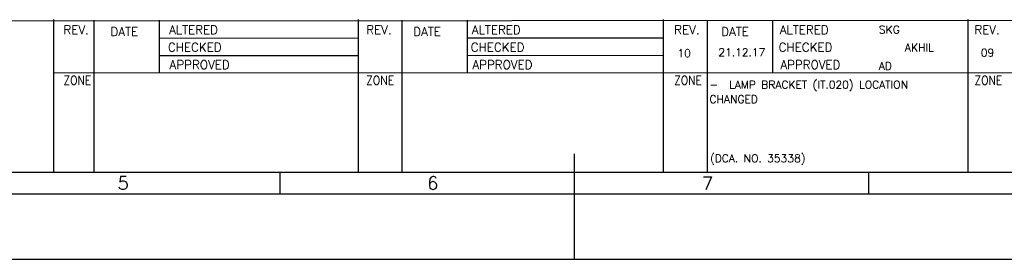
# Model space of a CAD drawing. Extents: x -3982 to 223, y 1410 to 4380.
# Tile 2 of 9: x -2516 to -1385, y 1410 to 1685. Entities that reach past the tile are written whole.
import ezdxf
from ezdxf.enums import TextEntityAlignment as Align

# ---------------------------------------------------------------- set-up
doc = ezdxf.new("R2010")
doc.units = 0
doc.header["$MEASUREMENT"] = 0
doc.layers.get('0').update_dxf_attribs({"linetype": 'CONTINUOUS'})
doc.layers.add('TXT', color=2, linetype='CONTINUOUS')
doc.styles.add('ROMANS', font='romans')

# ---------------------------------------------------------------- blocks, each defined once
blk = doc.blocks.new('A1')
for p, q in [((20, 54.72), (821, 55)), ((301, 20), (301, 55.05)), ((310.28, 20), (310.28, 54.92)), ((325.28, 42.92), (325.28, 54.92)), ((371, 20), (371, 55.05)), ((381.02, 20), (381.02, 54.92)), ((396.02, 42.92), (396.02, 54.92)), ((441, 20), (441, 55.05)), ((451.14, 20), (451.14, 54.92)), ((466.14, 42.92), (466.14, 54.92)), ((511, 20), (511, 55.05)), ((325.28, 50.83), (371, 50.84)), ((396.02, 50.85), (441, 50.87)), ((325.28, 46.83), (371, 46.84)), ((396.02, 46.85), (441, 46.87)), ((301, 42.82), (651, 42.94)), ((420.5, 24.21), (420.5, 0)), ((20, 20), (821, 20)), ((352.92, 20), (352.92, 15)), ((488.08, 20), (488.08, 15)), ((14.92, 15), (826, 15)), ((0, 0), (841, 0))]:
    blk.add_line(p, q)
at = {"style": 'ROMANS'}
for s, height, p in [('REV.', 2, (303.22, 51.71)), ('DATE', 2, (314.02, 51.3)), ('ALTERED', 2, (327.47, 51.71)), ('REV.', 2, (372.75, 51.71)), ('DATE', 2, (383.55, 51.3)), ('ALTERED', 2, (397, 51.71)), ('REV.', 2, (443.46, 51.71)), ('DATE', 2, (454.26, 51.3)), ('ALTERED', 2, (467.71, 51.71)), ('REV.', 2, (512.4, 51.71)), ('CHECKED', 2, (327.21, 47.71)), ('CHECKED', 2, (396.75, 47.71)), ('CHECKED', 2, (467.46, 47.71)), ('APPROVED', 2, (327.6, 43.71)), ('APPROVED', 2, (397.13, 43.71)), ('APPROVED', 2, (467.84, 43.71)), ('5', 3, (315.66, 16.01)), ('6', 3, (386.74, 16.01)), ('7', 3, (449.85, 15.94))]:
    blk.add_text(s, height=height, dxfattribs=at).set_placement(p)
at = {"style": 'ROMANS', "width": 0.828469}
for p, p2 in [((303.22, 40.11), (309.61, 40.11)), ((372.75, 40.11), (379.14, 40.11)), ((443.46, 40.11), (449.85, 40.11)), ((512.4, 40.11), (518.79, 40.11))]:
    blk.add_text('ZONE', height=2, dxfattribs=at).set_placement(p, p2, align=Align.FIT)
at = {"color": 7, "style": 'ROMANS'}
for tag, p, height, rotation, width in [('DRG_NO', (70.98, 574.89), 3.5, 180, 1.5), ('SHTNO', (8.61, 117.92), 2.8, 90, 0.8), ('REV_NO', (8.63, 108.63), 2.8, 90, 0.8), ('DRG_NO', (8.71, 80.28), 2.8, 90, 0.8)]:
    blk.add_attdef(tag, p, '', height=height, rotation=rotation, dxfattribs=dict(at, width=width))
for tag, p, height in [('PRODUCT', (716.23, 84.23), 4), ('DRN_SIGN', (771.9, 69.28), 1), ('CHD_SIGN', (771.96, 63.16), 1), ('APP_SIGN', (772.82, 56.2), 1), ('TITLE1', (671.74, 29.77), 3.5), ('TITLE2', (671.74, 23.56), 3.5)]:
    blk.add_attdef(tag, p, '', height=height, dxfattribs=at)
for tag, height, p in [('DRN_BY', 2, (760.21, 70.76)), ('DRN_DATE', 1.8, (800.06, 70.27)), ('CHD_BY', 2, (760.21, 64.75)), ('CHD_DATE', 1.8, (799.97, 64.76)), ('APP_BY', 2, (760.21, 58.75)), ('APP_DATE', 1.8, (799.97, 58.26)), ('NOVAR', 2.5, (815.81, 58.17)), ('SCALE', 2.5, (722.76, 43.84)), ('REFTOASSY', 2.5, (769.43, 43.23)), ('ITNO', 2.5, (800.09, 43.23)), ('NOIT', 2.5, (815.89, 42.76)), ('REV_NO', 3.5, (816.23, 30.9)), ('SHTNO', 2.5, (777.17, 22.83)), ('NOSHT', 2.5, (817.85, 23.01))]:
    blk.add_attdef(tag, text='', height=height, dxfattribs=at).set_placement(p, align=Align.MIDDLE)
at = {"color": 7, "style": 'ROMANS', "width": 0.8}
blk.add_attdef('WEIGHT', text='', height=2.3, dxfattribs=at).set_placement((741.21, 43.59), align=Align.MIDDLE)
at = {"color": 7, "style": 'ROMANS', "width": 1.5}
blk.add_attdef('DRG_NO', (751.63, 29.41), '', height=3.5, dxfattribs=at)

msp = doc.modelspace()

# ---------------------------------------------------------------- block references
at = {"xscale": 5, "yscale": 5, "zscale": 5}
msp.add_blockref('A1', (-3981.8, 1409.6), dxfattribs=at)

# ---------------------------------------------------------------- texts
at = {"layer": 'TXT', "linetype": 'Continuous', "style": 'ROMANS'}
for s, p in [('SKG', (-1529.4, 1668.9)), ('10', (-1760.8, 1641.9)), ('21.12.17', (-1713.8, 1642.9)), ('AKHIL', (-1499.5, 1648.3)), ('09', (-1412.4, 1642.4)), ('AD', (-1529.6, 1627.2)), ('-  LAMP BRACKET (IT.020) LOCATION ', (-1723.9, 1605.6)), ('CHANGED', (-1723.9, 1589)), ('(DCA. NO. 35338)', (-1723.3, 1521.1))]:
    msp.add_text(s, height=9, dxfattribs=at).set_placement(p)

doc.saveas('drawing.dxf')
